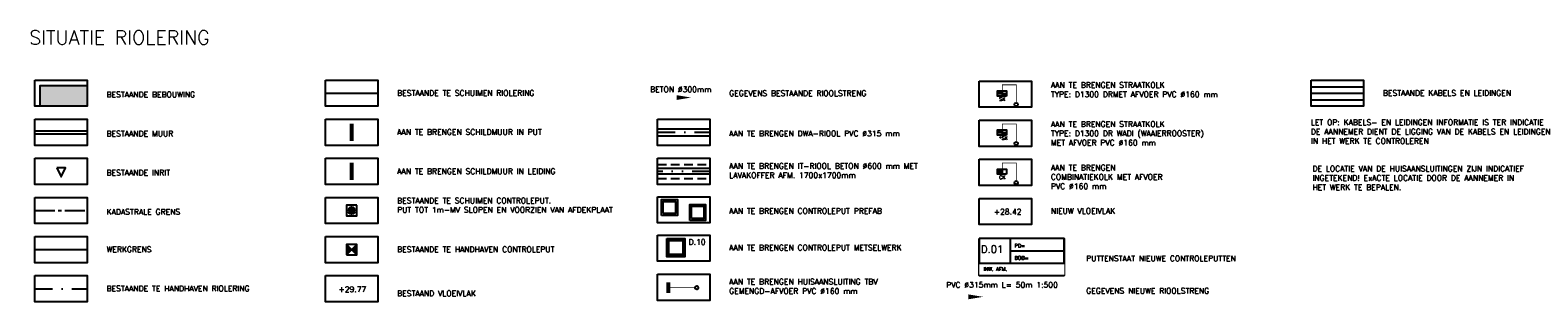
# Model space of a CAD drawing. Header units: metres. Extents: x 202952 to 203755, y 348959 to 349702.
# Tile 1 of 91: x 203070 to 203178, y 348959 to 348978. Entities that reach past the tile are written whole.
import ezdxf

# ---------------------------------------------------------------- set-up
doc = ezdxf.new("R2010")
doc.units = ezdxf.units.M
for name, pattern in [('1-200 CENTER', [4.28625, 2.8575, -0.47625, 0.47625, -0.47625]), ('1-200 DASHDOT', [2.54, 1.27, -0.635, 0, -0.635]), ('1-200 DIVIDE', [3.175, 1.27, -0.635, 0, -0.635, 0, -0.635]), ('1-200 HIDDEN', [0.9525, 0.635, -0.3175])]:
    doc.linetypes.add(name, pattern=pattern)
for name, color, linetype in [('PH-ALG-WERKGRENS', 3, '1-200 WERKGRENS'), ('PH-BEST-BEBOUWING', 1, 'Continuous'), ('PH-BEST-BEBOUWING-ARCERING', 254, 'Continuous'), ('PH-BEST-INRIT', 8, 'Continuous'), ('PH-BEST-KADASTRALE-GRENS', 240, '1-200 CENTER'), ('PH-BEST-KL-DATA_ZIGGO BV', 12, '1-200 ZIGGO'), ('PH-BEST-KL-GAS_LAGEDRUK_ENEXIS', 12, '1-200 GASLEIDING LAGE DRUK'), ('PH-BEST-KL-LAAGSPANNING-ENEXIS', 12, '1-200 LAAGSPANNING'), ('PH-BEST-MUUR-INDICATIEF INGETEKEND', 1, 'Continuous'), ('PH-BEST-PUT-HANDHAVEN', 84, 'Continuous'), ('PH-BEST-RIO-DICHTSCHUIMEN', 222, '1-200 BATTING'), ('PH-BEST-RIO-HANDHAVEN-GEMENGD', 44, '1-200 DASHDOT'), ('PH-BEST-RIO-TE SCHUIMEN PUT', 222, 'Continuous'), ('PH-BEST-RIO-TEKST', 8, 'Continuous'), ('PH-BEST-RIO-TEKST-VLOEIVLAK', 8, 'Continuous'), ('PH-RIO-HUISAANSLUITING-DWA', 210, '1-200 DASHDOT'), ('PH-RIO-KOLK', 240, 'Continuous'), ('PH-RIO-KOLKAANSLUITING', 150, '1-200 HIDDEN'), ('PH-RIO-ONTSTOPPINGSTUK', 7, 'Continuous'), ('PH-RIO-PUT-DWA', 240, 'Continuous'), ('PH-RIO-PUT-RWA', 150, 'Continuous'), ('PH-RIO-SCHILDMUUR-LEIDING', 170, 'Continuous'), ('PH-RIO-SCHILDMUUR-PUT', 70, 'Continuous'), ('PH-RIO-STRENG-DWA', 240, '1-200 DASHDOT'), ('PH-RIO-STRENG-INFILTRATIE', 8, '1-200 HIDDEN'), ('PH-RIO-STRENG-IT', 150, '1-200 DIVIDE'), ('PH-RIO-TEKST', 7, 'Continuous'), ('PH-RIO-TEKST-DWA-PUTTENSTAAT', 7, 'Continuous'), ('PH-RIO-TEKST-RWA', 7, 'Continuous'), ('PH-RIO-VLOEIVLAKHOOGTE', 7, 'Continuous'), ('PH-WERKGRENS', 3, '1-200 WERKGRENS'), ('PH100', 7, 'Continuous')]:
    doc.layers.add(name, color=color, linetype=linetype)
doc.styles.add('ROMANS', font='romans.shx')
doc.linetypes.add('1-200 BATTING', pattern='A,1.27e-05,-0.127,[134,ltypeshp.shx,S=0.127,R=0,X=-0.127,Y=0],-0.254,[134,ltypeshp.shx,S=0.127,R=180,X=0.127,Y=0],-0.127', length=0.5080127)
doc.linetypes.add('1-200 GASLEIDING LAGE DRUK', pattern='A,1.5,-0.6,["GAS LD",ROMANS,S=0.24,R=0,X=-0.5,Y=-0.12],-1', length=3.1)
doc.linetypes.add('1-200 LAAGSPANNING', pattern='A,1.5,-0.6,["LS",ROMANS,S=0.24,R=0,X=-0.45,Y=-0.12],-0.05', length=2.15)
doc.linetypes.add('1-200 WERKGRENS', pattern='A,1.5,-0.6,["WERK",ROMANS,S=0.24,R=0,X=-0.5,Y=-0.12],-0.45', length=2.55)
doc.linetypes.add('1-200 ZIGGO', pattern='A,1.5,-0.6,["ZIGGO",ROMANS,S=0.24,R=0,X=-0.5,Y=-0.12],-0.65', length=2.75)

# ---------------------------------------------------------------- blocks, each defined once
blk = doc.blocks.new('*U34')
blk.add_solid([(-1.040148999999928, 0.1733580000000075), (-1.040148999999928, -0.1733579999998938), (0, 0)])
at = {"style": 'ROMANS'}
blk.add_attdef('MATERIALISATIE', (-2.630907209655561, 0.6566269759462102), '', height=0.4, dxfattribs=at)
blk = doc.blocks.new('INRITSYMBOOL')
at = {"layer": 'PH-BEST-INRIT'}
blk.add_lwpolyline([(-0.3150000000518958, 0.6299999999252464), (0, 0), (0.3149999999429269, 0.6299999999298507)], close=True, dxfattribs=at)
blk = doc.blocks.new('Materialisatie')
blk.add_solid([(-1.040148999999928, 0.1733580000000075), (-1.040148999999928, -0.1733579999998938), (0, 0)])
at = {"style": 'ROMANS'}
blk.add_attdef('MATERIALISATIE', (-2.630907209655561, 0.6566269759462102), '', height=0.4, dxfattribs=at)
blk = doc.blocks.new('*U12')
h = blk.add_hatch(color=256)
h.paths.add_polyline_path([(0, 0), (-0.375, 0.375), (-0.375, -0.375)])
h.paths.add_polyline_path([(0.375, 0.375), (0, 0), (0.375, -0.375)])
for p, q in [((-0.375, -0.375), (0.375, 0.375)), ((-0.375, 0.375), (0.375, -0.375))]:
    blk.add_line(p, q)
blk.add_lwpolyline([(-0.375, -0.375), (0.375, -0.375), (0.375, 0.375), (-0.375, 0.375)], close=True)
blk = doc.blocks.new('*U33')
h = blk.add_hatch(color=256)
edge = h.paths.add_edge_path()
edge.add_arc((0, 0), 0.2524626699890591, 0, 360)
blk.add_lwpolyline([(-0.375, -0.375), (0.375, -0.375), (0.375, 0.375), (-0.375, 0.375)], close=True)
blk.add_circle((0, 0), 0.2524626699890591)
blk = doc.blocks.new('*U32')
for p, q in [((2.357807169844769e-15, 0), (1.845037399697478e-15, -1.000000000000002)), ((6.928477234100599, 1.000000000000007), (6.928477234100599, -0.9999999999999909))]:
    blk.add_line(p, q)
blk.add_lwpolyline([(0, 2), (6.928477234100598, 2), (6.928477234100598, -0.9999999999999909), (0, -0.9999999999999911)], close=True)
blk.add_wipeout([(0, 1.9999999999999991), (6.928477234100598, 1.9999999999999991), (6.928477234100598, -0.9999999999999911), (0, -0.9999999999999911)])
for p, q in [((2.528477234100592, 2), (2.528477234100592, 0)), ((2.528477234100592, 1), (6.928477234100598, 1.000000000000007)), ((2.528477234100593, 0), (6.928477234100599, 7.105427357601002e-15)), ((3.067280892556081e-16, -1.000000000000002), (6.928477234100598, -0.9999999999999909))]:
    blk.add_line(p, q)
blk.add_lwpolyline([(0, 2), (0, 0), (6.928477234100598, 7.105427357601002e-15), (6.928477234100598, 2)], close=True)
at = {"style": 'ROMANS'}
for tag, p, height in [('P.NR', (0.1390398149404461, 0.8280474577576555), 0.6), ('PD', (2.876738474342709, 1.265068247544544), 0.3), ('BOB', (2.876738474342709, 0.2650682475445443), 0.3), ('INW.AFM.', (0.3378013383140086, -0.6429989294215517), 0.3)]:
    blk.add_attdef(tag, p, '', height=height, dxfattribs=at)
blk = doc.blocks.new('*U39')
blk.add_hatch(color=256).paths.add_polyline_path([(0, 0.3735197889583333), (-0.3145617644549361, 0.3735197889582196), (-0.3145617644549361, 0), (0, 0)])
blk.add_line((0, 0.3735197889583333), (0, 0))
blk.add_lwpolyline([(0.3145617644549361, 0), (-0.3145617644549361, 0), (-0.3145617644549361, 0.3735197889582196), (0.3145617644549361, 0.373519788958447)], close=True)
at = {"style": 'ROMANS'}
blk.add_attdef('CK', (-0.205106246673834, -0.3442242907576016), '', height=0.25, dxfattribs=at)
blk = doc.blocks.new('*U40')
h = blk.add_hatch(color=256)
h.paths.add_polyline_path([(0, 0.3735197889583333), (-0.3145617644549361, 0.3735197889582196), (-0.3145617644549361, 0.1867598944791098), (0, 0.1867598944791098)])
h.paths.add_polyline_path([(0, 0.1867598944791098), (0, 5.551115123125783e-17), (0.3145617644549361, -5.551115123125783e-17), (0.3145617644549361, 0.1867598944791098)])
blk.add_lwpolyline([(0.3145617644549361, 0), (-0.3145617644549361, 0), (-0.3145617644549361, 0.3735197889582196), (0.3145617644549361, 0.373519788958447)], close=True)
for points in [[(-0.3145617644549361, 0.3735197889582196), (0, 0.3735197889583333), (0, 0)], [(-0.3145617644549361, 0.1867598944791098), (0.3145617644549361, 0.1867598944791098)]]:
    blk.add_lwpolyline(points)
at = {"style": 'ROMANS'}
blk.add_attdef('SK', (-0.205106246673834, -0.3442242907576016), '', height=0.25, dxfattribs=at)

msp = doc.modelspace()

# ---------------------------------------------------------------- hatches: boundary and pattern name
at = {"layer": 'PH-BEST-BEBOUWING-ARCERING'}
msp.add_hatch(color=256, dxfattribs=at).paths.add_polyline_path([(203073.7728708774, 348972.5860279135), (203073.7728708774, 348974.0860279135), (203070.3978708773, 348974.0860279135), (203070.3978708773, 348972.5860279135)])

# ---------------------------------------------------------------- linework, layer by layer
at = {"layer": 'PH-ALG-WERKGRENS'}
msp.add_lwpolyline([(203070.0228739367, 348962.3235325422), (203073.7728739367, 348962.3235325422)], dxfattribs=at)
at = {"layer": 'PH-BEST-BEBOUWING'}
msp.add_lwpolyline([(203070.3978708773, 348972.5860279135), (203070.3978708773, 348974.0860279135), (203073.7728708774, 348974.0860279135)], dxfattribs=at)
at = {"layer": 'PH-BEST-KADASTRALE-GRENS', "ltscale": 0.5}
msp.add_line((203070.0228724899, 348965.1235325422), (203073.77287249, 348965.1235325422), dxfattribs=at)
at = {"layer": 'PH-BEST-KL-DATA_ZIGGO BV', "flags": 128}
msp.add_lwpolyline([(203161.534037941, 348973.9922779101), (203165.284037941, 348973.9922779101)], dxfattribs=at)
at = {"layer": 'PH-BEST-KL-GAS_LAGEDRUK_ENEXIS', "flags": 128}
msp.add_lwpolyline([(203161.534037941, 348973.0547779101), (203165.284037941, 348973.0547779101)], dxfattribs=at)
at = {"layer": 'PH-BEST-KL-LAAGSPANNING-ENEXIS', "flags": 128}
msp.add_lwpolyline([(203161.534037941, 348973.5235279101), (203165.284037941, 348973.5235279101)], dxfattribs=at)
at = {"layer": 'PH-BEST-MUUR-INDICATIEF INGETEKEND'}
for points in [[(203070.0228708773, 348970.8220864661), (203073.7728708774, 348970.8220864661)], [(203070.0228708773, 348970.6220864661), (203073.7728708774, 348970.6220864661)]]:
    msp.add_lwpolyline(points, dxfattribs=at)
at = {"layer": 'PH-BEST-RIO-DICHTSCHUIMEN'}
msp.add_lwpolyline([(203090.8545069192, 348973.5235279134), (203094.604506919, 348973.5235279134)], dxfattribs=at)
at = {"layer": 'PH-BEST-RIO-HANDHAVEN-GEMENGD'}
msp.add_line((203070.0228708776, 348959.5235279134), (203073.7728708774, 348959.5235279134), dxfattribs=at)
at = {"layer": 'PH-RIO-HUISAANSLUITING-DWA', "ltscale": 0.5, "const_width": 0.03}
msp.add_lwpolyline([(203115.4989415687, 348959.599328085), (203117.345728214, 348959.599328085)], dxfattribs=at)
at = {"layer": 'PH-RIO-HUISAANSLUITING-DWA', "linetype": 'Continuous', "ltscale": 0.5}
msp.add_circle((203117.470728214, 348959.599328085), 0.125, dxfattribs=at)
at = {"layer": 'PH-RIO-KOLKAANSLUITING', "const_width": 0.05}
for points in [[(203139.3771848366, 348973.6235311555), (203139.3771848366, 348974.1235311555), (203140.3771848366, 348974.1235311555), (203140.3771848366, 348972.8415094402)], [(203139.3771848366, 348970.8235311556), (203139.3771848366, 348971.3235311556), (203140.3771848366, 348971.3235311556), (203140.3771848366, 348970.0415094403)], [(203139.3771848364, 348968.0235311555), (203139.3771848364, 348968.5235311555), (203140.3771848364, 348968.5235311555), (203140.3771848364, 348967.2415094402)]]:
    msp.add_lwpolyline(points, dxfattribs=at)
at = {"layer": 'PH-RIO-KOLKAANSLUITING', "linetype": 'Continuous'}
for centre in [(203140.3771848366, 348972.7165094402), (203140.3771848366, 348969.9165094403), (203140.3771848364, 348967.1165094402)]:
    msp.add_circle(centre, 0.125, dxfattribs=at)
at = {"layer": 'PH-RIO-ONTSTOPPINGSTUK'}
for p, q in [((203115.3489415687, 348959.974328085), (203115.3489415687, 348959.224328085)), ((203115.4989415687, 348959.974328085), (203115.4989415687, 348959.224328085))]:
    msp.add_line(p, q, dxfattribs=at)
at = {"layer": 'PH-RIO-PUT-DWA', "linetype": 'Continuous'}
for points in [[(203116.9711181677, 348964.4200660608), (203116.9711181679, 348965.5601839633), (203118.1112360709, 348965.560183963), (203118.1112360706, 348964.42006606)], [(203117.1026702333, 348964.551618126), (203117.1026702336, 348965.4286318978), (203117.9796840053, 348965.4286318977), (203117.9796840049, 348964.551618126)]]:
    msp.add_lwpolyline(points, close=True, dxfattribs=at)
at = {"layer": 'PH-RIO-PUT-DWA', "linetype": '1-200 HIDDEN', "ltscale": 0.5, "const_width": 0.15}
msp.add_lwpolyline([(203115.4054841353, 348963.0409265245), (203116.5554841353, 348963.0409265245), (203116.5554841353, 348961.8909265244), (203115.4054841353, 348961.8909265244)], close=True, dxfattribs=at)
at = {"layer": 'PH-RIO-PUT-DWA'}
msp.add_lwpolyline([(203115.3304841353, 348963.1159265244), (203116.6304841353, 348963.1159265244), (203116.6304841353, 348961.8159265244), (203115.3304841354, 348961.8159265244)], close=True, dxfattribs=at)
msp.add_lwpolyline([(203115.4804841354, 348962.9659265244), (203116.4804841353, 348962.9659265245), (203116.4804841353, 348961.9659265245), (203115.4804841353, 348961.9659265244), (203115.4804841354, 348962.9659265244)], dxfattribs=at)
at = {"layer": 'PH-RIO-PUT-RWA', "linetype": 'Continuous'}
for points in [[(203114.945469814, 348964.7680038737), (203114.9454698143, 348965.9081217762), (203116.0855877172, 348965.908121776), (203116.085587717, 348964.7680038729)], [(203115.0770218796, 348964.899555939), (203115.0770218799, 348965.7765697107), (203115.9540356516, 348965.7765697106), (203115.9540356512, 348964.899555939)]]:
    msp.add_lwpolyline(points, close=True, dxfattribs=at)
at = {"layer": 'PH-RIO-SCHILDMUUR-LEIDING', "const_width": 0.3000000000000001}
msp.add_lwpolyline([(203092.7295069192, 348967.2985279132), (203092.7295069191, 348968.5485279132)], dxfattribs=at)
at = {"layer": 'PH-RIO-SCHILDMUUR-PUT', "const_width": 0.3}
msp.add_lwpolyline([(203092.7295069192, 348970.0985279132), (203092.7295069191, 348971.3485279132)], dxfattribs=at)
at = {"layer": 'PH-RIO-STRENG-DWA', "linetype": 'Continuous'}
for points in [[(203114.6606091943, 348970.9735279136), (203118.4106091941, 348970.9735279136)], [(203114.6606091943, 348970.4735279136), (203118.4106091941, 348970.4735279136)]]:
    msp.add_lwpolyline(points, dxfattribs=at)
at = {"layer": 'PH-RIO-STRENG-DWA'}
msp.add_lwpolyline([(203114.6606091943, 348970.7235279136), (203118.4106091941, 348970.7235279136)], dxfattribs=at)
at = {"layer": 'PH-RIO-STRENG-INFILTRATIE'}
for p, q in [((203114.6606091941, 348968.4235279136), (203118.4106091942, 348968.4235279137)), ((203114.6606091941, 348967.4235279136), (203118.4106091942, 348967.4235279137))]:
    msp.add_line(p, q, dxfattribs=at)
at = {"layer": 'PH-RIO-STRENG-IT', "linetype": 'Continuous'}
for points in [[(203118.4106091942, 348968.1235279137), (203114.6606091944, 348968.1235279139)], [(203118.4106091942, 348967.7235279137), (203114.6606091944, 348967.7235279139)]]:
    msp.add_lwpolyline(points, dxfattribs=at)
at = {"layer": 'PH-RIO-STRENG-IT'}
msp.add_lwpolyline([(203118.4106091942, 348967.9235279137), (203114.6606091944, 348967.9235279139)], dxfattribs=at)
at = {"layer": 'PH-WERKGRENS', "flags": 128}
msp.add_lwpolyline([(203070.0228739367, 348962.3235325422), (203073.7728739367, 348962.3235325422)], dxfattribs=at)
at = {"layer": 'PH100', "color": 1}
for points in [[(203070.0228708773, 348974.4610279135), (203073.7728708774, 348974.4610279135), (203073.7728708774, 348972.5860279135), (203070.0228708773, 348972.5860279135)], [(203090.8545069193, 348974.4610279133), (203094.604506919, 348974.4610279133), (203094.604506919, 348972.5860279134), (203090.8545069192, 348972.5860279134)], [(203137.727935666, 348974.391341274), (203141.477935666, 348974.391341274), (203141.477935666, 348972.516341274), (203137.727935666, 348972.516341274)], [(203161.534037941, 348974.4610279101), (203165.284037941, 348974.4610279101), (203165.284037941, 348972.5860279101), (203161.534037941, 348972.5860279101)], [(203070.0228708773, 348971.6595864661), (203073.7728708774, 348971.6595864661), (203073.7728708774, 348969.7845864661), (203070.0228708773, 348969.7845864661)], [(203090.8545069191, 348971.6610279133), (203094.6045069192, 348971.6610279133), (203094.6045069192, 348969.7860279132), (203090.8545069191, 348969.7860279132)], [(203114.6606091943, 348971.6610279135), (203118.4106091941, 348971.6610279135), (203118.4106091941, 348969.7860279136), (203114.6606091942, 348969.7860279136)], [(203137.727935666, 348971.5913412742), (203141.477935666, 348971.5913412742), (203141.477935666, 348969.7163412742), (203137.727935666, 348969.7163412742)], [(203070.0228708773, 348968.8610279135), (203073.7728708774, 348968.8610279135), (203073.7728708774, 348966.9860279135), (203070.0228708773, 348966.9860279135)], [(203090.8545069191, 348968.8610279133), (203094.6045069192, 348968.8610279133), (203094.6045069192, 348966.9860279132), (203090.8545069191, 348966.9860279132)], [(203114.6606091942, 348968.8610279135), (203118.410609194, 348968.8610279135), (203118.410609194, 348966.9860279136), (203114.6606091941, 348966.9860279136)], [(203137.7279356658, 348968.791341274), (203141.4779356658, 348968.791341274), (203141.4779356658, 348966.916341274), (203137.7279356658, 348966.916341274)], [(203070.0228708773, 348966.0610279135), (203073.7728708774, 348966.0610279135), (203073.7728708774, 348964.1860279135), (203070.0228708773, 348964.1860279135)], [(203090.8545069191, 348966.0610279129), (203094.6045069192, 348966.0610279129), (203094.6045069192, 348964.1860279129), (203090.8545069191, 348964.1860279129)], [(203114.6606091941, 348966.1134772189), (203118.4106091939, 348966.1134772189), (203118.410609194, 348964.2384772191), (203114.6606091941, 348964.2384772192)], [(203137.7279356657, 348965.9913412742), (203141.4779356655, 348965.9913412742), (203141.4779356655, 348964.1163412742), (203137.7279356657, 348964.1163412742)], [(203070.0228708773, 348963.2610279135), (203073.7728708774, 348963.2610279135), (203073.7728708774, 348961.3860279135), (203070.0228708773, 348961.3860279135)], [(203090.8545069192, 348963.2610279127), (203094.6045069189, 348963.2610279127), (203094.6045069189, 348961.3860279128), (203090.8545069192, 348961.3860279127)], [(203114.6606091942, 348963.3659265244), (203118.4106091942, 348963.3659265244), (203118.4106091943, 348961.4909265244), (203114.6606091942, 348961.4909265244)], [(203114.6606091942, 348960.5659265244), (203118.4106091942, 348960.5659265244), (203118.4106091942, 348958.6909265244), (203114.6606091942, 348958.6909265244)], [(203070.0228708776, 348960.4610279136), (203073.7728708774, 348960.4610279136), (203073.7728708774, 348958.5860279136), (203070.0228708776, 348958.5860279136)], [(203090.8545069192, 348960.4610279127), (203094.6045069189, 348960.4610279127), (203094.6045069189, 348958.5860279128), (203090.8545069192, 348958.5860279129)]]:
    msp.add_lwpolyline(points, close=True, dxfattribs=at)

# ---------------------------------------------------------------- block references
at = {"layer": 'PH-BEST-INRIT'}
msp.add_blockref('INRITSYMBOOL', (203071.8978708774, 348967.5470011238), dxfattribs=at)
at = {"layer": 'PH-BEST-PUT-HANDHAVEN'}
msp.add_blockref('*U12', (203092.729506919, 348962.3235279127), dxfattribs=at)
at = {"layer": 'PH-BEST-RIO-TE SCHUIMEN PUT', "rotation": 180.0000000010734}
msp.add_blockref('*U33', (203092.7295069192, 348965.1235279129), dxfattribs=at)
at = {"layer": 'PH-BEST-RIO-TEKST'}
ref = msp.add_blockref('Materialisatie', (203117.063515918, 348973.2136354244), dxfattribs=at)
ref.add_attrib('MATERIALISATIE', 'BETON %%c300mm ', (203114.1281894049, 348973.5991268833), dxfattribs={"layer": '0', "height": 0.3999999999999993, "rotation": 359.9999999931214, "style": 'ROMANS'})
at = {"layer": 'PH-RIO-KOLK'}
for name, p, values in [('*U40', (203139.3620365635, 348973.3216720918), {'SK': 'SK'}), ('*U40', (203139.3620365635, 348970.5216720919), {'SK': '*SK'}), ('*U39', (203139.3620365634, 348967.7216720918), {'CK': 'CK'})]:
    msp.add_blockref(name, p, dxfattribs=at).add_auto_attribs(values)
at = {"layer": 'PH-RIO-TEKST-DWA-PUTTENSTAAT', "xscale": 0.8799999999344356, "yscale": 0.8799999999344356, "zscale": 0.8799999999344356}
msp.add_blockref('*U32', (203137.7279356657, 348961.3592601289), dxfattribs=at).add_auto_attribs({'P.NR': 'D.01', 'PD': 'PD= ', 'BOB': 'BOB= ', 'INW.AFM.': 'INW. AFM.'})
at = {"layer": 'PH-RIO-TEKST-RWA'}
msp.add_blockref('*U34', (203137.9884265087, 348958.9422891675), dxfattribs=at).add_auto_attribs({'MATERIALISATIE': 'PVC %%c315mm L= 50m 1:500'})

# ---------------------------------------------------------------- texts
at = {"layer": 'PH-BEST-RIO-TEKST-VLOEIVLAK', "insert": (203091.7904999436, 348959.6844844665), "char_height": 0.4, "width": 1.499999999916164, "attachment_point": 1, "style": 'ROMANS'}
msp.add_mtext('+29.77', dxfattribs=at)
at = {"layer": 'PH-RIO-TEKST', "insert": (203116.891641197, 348963.0691988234), "char_height": 0.4, "attachment_point": 1, "style": 'ROMANS'}
msp.add_mtext_dynamic_manual_height_columns('D.10', width=1.33111534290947, gutter_width=1, heights=[0], dxfattribs=at)
at = {"layer": 'PH-RIO-VLOEIVLAKHOOGTE', "insert": (203138.7706452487, 348965.2324771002), "char_height": 0.4, "width": 1.499999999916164, "attachment_point": 1, "style": 'ROMANS'}
msp.add_mtext('+28.42', dxfattribs=at)
at = {"layer": 'PH100', "color": 2, "attachment_point": 1, "style": 'ROMANS'}
for s, insert, char_height, width in [('SITUATIE RIOLERING', (203069.6142577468, 348978.0188831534), 1, 16.5184336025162), ('BESTAANDE BEBOUWING', (203075.158901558, 348973.6307247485), 0.3999999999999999, 10.74285714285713), ('BESTAANDE TE SCHUIMEN RIOLERING', (203095.9905375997, 348973.7379215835), 0.3999999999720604, 14.78095237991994), ('GEGEVENS BESTAANDE RIOOLSTRENG', (203119.7966398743, 348973.7240244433), 0.3999999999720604, 14.78095237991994), ('AAN TE BRENGEN STRAATKOLK\\PTYPE: D1300 DRMET AFVOER PVC %%C160 mm', (203142.8639663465, 348974.3093382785), 0.3999999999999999, 13.52186545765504), ('BESTAANDE KABELS EN LEIDINGEN ', (203166.6700686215, 348973.7379215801), 0.3999999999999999, 14.78095238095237), ('AAN TE BRENGEN STRAATKOLK\\PTYPE: D1300 DR WADI (WAAIERROOSTER)^JMET AFVOER PVC %%C160 mm', (203142.8639663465, 348971.5093382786), 0.3999999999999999, 13.52186545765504), ('BESTAANDE MUUR', (203075.1589015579, 348970.8292833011), 0.3999999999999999, 10.74285714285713), ('AAN TE BRENGEN SCHILDMUUR IN PUT', (203095.9905375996, 348970.9379215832), 0.3999999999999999, 14.78095238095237), ('AAN TE BRENGEN DWA-RIOOL PVC %%C315 mm\\P ', (203119.7966398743, 348970.8381450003), 0.3999999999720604, 14.78095237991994), ('AAN TE BRENGEN SCHILDMUUR IN LEIDING ', (203095.9905375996, 348968.1379215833), 0.3999999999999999, 14.78095238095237), ('AAN TE BRENGEN IT-RIOOL BETON %%C600 mm MET LAVAKOFFER AFM. 1700x1700mm ', (203119.7966398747, 348968.5156316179), 0.3999999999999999, 14.78095238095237), ('AAN TE BRENGEN COMBINATIEKOLK MET AFVOER PVC %%C160 mm', (203142.8639663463, 348968.3943714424), 0.3999999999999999, 10.04984285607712), ('DE LOCATIE VAN DE HUISAANSLUITINGEN ZIJN INDICATIEF INGETEKEND! ExACTE LOCATIE DOOR DE AANNEMER IN HET WERK TE BEPALEN.', (203161.6134438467, 348968.3201673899), 0.3999999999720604, 16.64761904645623), ('BESTAANDE INRIT', (203075.158901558, 348968.0307247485), 0.3999999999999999, 10.74285714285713), ('BESTAANDE TE SCHUIMEN CONTROLEPUT.\\PPUT TOT 1m-MV SLOPEN EN VOORZIEN VAN AFDEKPLAAT', (203095.9905375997, 348966.0373734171), 0.3999999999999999, 14.78095238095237), ('KADASTRALE GRENS', (203075.158901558, 348965.2307247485), 0.3999999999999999, 10.74285714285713), ('AAN TE BRENGEN CONTROLEPUT PREFAB ', (203119.7966398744, 348965.2940538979), 0.3999999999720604, 16.64761904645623), ('NIEUW VLOEIVLAK', (203142.8639663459, 348965.2943714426), 0.3999999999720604, 16.64761904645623), ('WERKGRENS', (203075.158901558, 348962.5379215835), 0.3999999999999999, 3.48571428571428), ('BESTAANDE TE HANDHAVEN CONTROLEPUT', (203095.9905375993, 348962.5379215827), 0.3999999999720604, 14.78095237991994), ('AAN TE BRENGEN CONTROLEPUT METSELWERK', (203119.7966398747, 348962.6689566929), 0.3999999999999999, 16.64761904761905), ('PUTTENSTAAT NIEUWE CONTROLEPUTTEN', (203145.3938805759, 348961.8898942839), 0.3999999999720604, 16.64761904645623), ('BESTAANDE TE HANDHAVEN RIOLERING', (203075.158901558, 348959.7379215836), 0.3999999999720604, 14.78095237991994), ('AAN TE BRENGEN HUISAANSLUITING TBV GEMENGD-AFVOER PVC %%C160 mm', (203119.7966398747, 348960.2205302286), 0.3999999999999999, 14.78095238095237), ('GEGEVENS NIEUWE RIOOLSTRENG', (203145.3991243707, 348959.5735658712), 0.3999999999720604, 14.78095237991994), ('BESTAAND VLOEIVLAK ', (203095.9905375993, 348959.3848540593), 0.3999999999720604, 14.78095237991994)]:
    msp.add_mtext(s, dxfattribs=dict(at, insert=insert, char_height=char_height, width=width))
at = {"layer": 'PH100', "color": 2, "ltscale": 0.1, "insert": (203161.5001153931, 348971.6342921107), "char_height": 0.3999999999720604, "width": 79.53766832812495, "attachment_point": 1, "style": 'ROMANS'}
msp.add_mtext('LET OP: KABELS- EN LEIDINGEN INFORMATIE IS TER INDICATIE ^JDE AANNEMER DIENT DE LIGGING VAN DE KABELS EN LEIDINGEN \\PIN HET WERK TE CONTROLEREN', dxfattribs=at)

doc.saveas('drawing.dxf')
